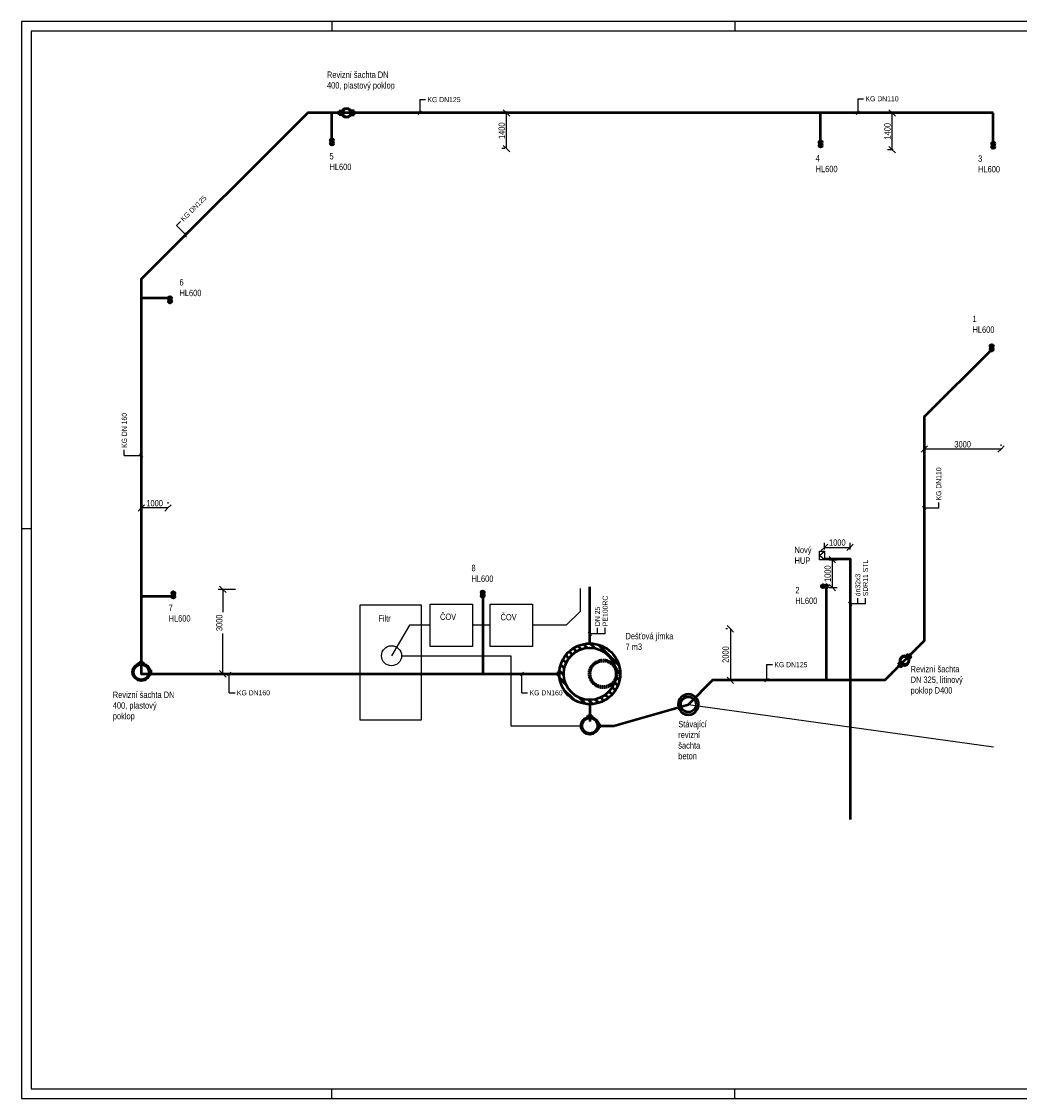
# Model space of a CAD drawing. Header units: millimetres. Extents: x -141570 to 63736, y -255381 to -136000.
# Tile 29 of 35: x -125853 to -86860, y -178100 to -136000. Entities that reach past the tile are written whole.
import ezdxf
from ezdxf.enums import TextEntityAlignment as Align

# ---------------------------------------------------------------- set-up
doc = ezdxf.new("R2010")
doc.units = ezdxf.units.MM
doc.linetypes.add('DASHED', pattern=[0.75, 0.5, -0.25])
for name, color, linetype, lineweight in [('CKKANALIZACE_DESTOVA_PODZ', 7, 'KANALIZACE_DESTOVA_PODZ', 25), ('CKKANALIZACE_DESTOVA_PODZ_N', 5, 'KANALIZACE_DESTOVA_PODZ', 50), ('CKKANALIZACE_SPLASKOVA_PODZ', 7, 'KANALIZACE_SPLASKOVA_PODZ', 25), ('CKPLYN_POTRUBI_ST_PODZ_N', 5, 'PLYN_POTRUBI_ST_PODZ', 50), ('CKVODA_UZITKOVA_PODZ_N', 5, 'VODA_UZITKOVA_PODZ', 50), ('CKVYTLAK_KAN_SPL_NA', 7, 'VYTLAK_KANALIZACE_SPLASKOVE_NA', 25), ('ZTI-DSP-formaty', 102, 'Continuous', 25), ('ZTI-DSP-hl_tvarovky-stavajici_stav', 7, 'Continuous', 50), ('ZTI-DSP-koty', 102, 'Continuous', 25), ('ZTI-DSP-revizni_sachty-stavajici_stav', 7, 'Continuous', 50), ('ZTI-DSP-texty_male', 102, 'Continuous', 18)]:
    doc.layers.add(name, color=color, linetype=linetype, lineweight=lineweight)
for name, color, linetype in [('CKKANALIZACE_DESTOVA_PODZ_N-popis', 7, 'Continuous'), ('CKPLYN_POTRUBI_ST_PODZ_N-popis', 7, 'Continuous'), ('CKVODA_UZITKOVA_PODZ_N-popis', 7, 'Continuous'), ('Z-armatury_plyn-stavajici_stav', 7, 'Continuous')]:
    doc.layers.add(name, color=color, linetype=linetype)
doc.styles.get("Standard").update_dxf_attribs({"font": 'ic-simplex.shx', "width": 0.8})
doc.linetypes.add('KANALIZACE_DESTOVA_PODZ', pattern='A,35,-15,[102,CADKON.SHX,S=5,R=0,X=0,Y=5],-5,[106,CADKON.SHX,S=5,R=0,X=10,Y=0],30,-15', length=100)
doc.linetypes.add('KANALIZACE_SPLASKOVA_PODZ', pattern='A,35,-15,[102,CADKON.SHX,S=5,R=0,X=0,Y=5],-5,[102,CADKON.SHX,S=5,R=0,X=20,Y=5],30,-15', length=100)
doc.linetypes.add('PLYN_POTRUBI_ST_PODZ', pattern='A,35,-15,[113,CADKON.SHX,S=5,R=0,X=0,Y=0],-50', length=100)
doc.linetypes.add('VODA_UZITKOVA_PODZ', pattern='A,35,-15,[118,CADKON.SHX,S=1.25,R=0,X=0,Y=0],-50', length=100)
doc.linetypes.add('VYTLAK_KANALIZACE_SPLASKOVE_NA', pattern='A,1,[102,CADKON.SHX,S=5,R=0,X=0,Y=5],10,[130,CADKON.SHX,S=5,R=0,X=0,Y=5],10,[130,CADKON.SHX,S=5,R=0,X=0,Y=5],94', length=115)
doc.dimstyles.new('CADKON', dxfattribs={"dimscale": 75, "dimtxt": 2.5, "dimasz": 2.5, "dimexe": 1.8, "dimexo": 5, "dimgap": 0.6, "dimtad": 1, "dimrnd": 1, "dimtxsty": 'Standard', "dimblk1": 'OBLIQUE', "dimblk2": 'OBLIQUE', "dimsah": 1, "dimcen": 2.5, "dimadec": 1, "dimazin": 2, "dimtfac": 1, "dimtdec": 4, "dimtix": 1, "dimtmove": 2, "dimatfit": 3, "dimldrblk": 'OPEN30', "dimfxl": 5, "dimfxlon": 1, "dimtfill": 1, "dimtolj": 1, "dimarcsym": 0})

# ---------------------------------------------------------------- blocks, each defined once
blk = doc.blocks.new('*U336', base_point=(59377.5, 0))
at = {"layer": 'ZTI-DSP-formaty', "linetype": 'Continuous', "ltscale": 15}
for p, q in [((59377.5, 42099.75), (0, 42099.75)), ((0, 42099.75), (0, 0)), ((59002.5, 41724.75), (375, 41724.75)), ((375, 41724.75), (375, 375)), ((12127.5, 42099.75), (12127.5, 41724.75)), ((27877.5, 42099.75), (27877.5, 41724.75)), ((0, 22275), (375, 22275)), ((0, 0), (59377.5, 0)), ((375, 375), (59002.5, 375)), ((12127.5, 0), (12127.5, 375)), ((27877.5, 0), (27877.5, 375))]:
    blk.add_line(p, q, dxfattribs=at)
blk = doc.blocks.new('*U231')
at = {"ltscale": 15}
for p, q in [((329.24, 80), (392.97, 80)), ((392.97, 80), (392.97, -80)), ((-80, -329.24), (-80, -392.97)), ((-80, -392.97), (80, -392.97)), ((80, -392.97), (80, -329.24)), ((392.97, -80), (329.24, -80))]:
    blk.add_line(p, q, dxfattribs=at)
for radius in [338.82, 300]:
    blk.add_circle((0, 0), radius, dxfattribs=at)
blk = doc.blocks.new('*U228', base_point=(-400, 0))
at = {"linetype": 'ByBlock', "ltscale": 15}
blk.add_circle((0, 0), 300, dxfattribs=at)
for start, end in [(0, 180), (180, 0)]:
    blk.add_arc((0, 0), 400, start, end, dxfattribs=at)
blk = doc.blocks.new('_OBLIQUE')
at = {"color": 1, "linetype": 'Continuous'}
for p, q in [((0, 0), (-0.5, -0.5)), ((0.5, 0.5), (0, 0))]:
    blk.add_line(p, q, dxfattribs=at)
blk = doc.blocks.new('*D413')
at = {"layer": 'ZTI-DSP-koty', "color": 0, "lineweight": -2, "ltscale": 15}
for p, q in [((-94295, -157041), (-93988, -157041)), ((-94168, -158131), (-94168, -157041)), ((-94295, -158131), (-93988, -158131))]:
    blk.add_line(p, q, dxfattribs=at)
at = {"layer": 'ZTI-DSP-koty', "color": 0, "lineweight": -2, "xscale": 250, "yscale": 250, "zscale": 250}
for p, rotation in [((-94168, -157041), 90), ((-94168, -158131), 270)]:
    blk.add_blockref('_OBLIQUE', p, dxfattribs=dict(at, rotation=rotation))
at = {"layer": 'ZTI-DSP-koty', "color": 0, "ltscale": 15, "insert": (-94353, -157586), "char_height": 250, "attachment_point": 5, "rotation": 90, "bg_fill": 3, "box_fill_scale": 1.1, "bg_fill_color": 256, "bg_fill_true_color": 13158600, "bg_fill_transparency": 0}
blk.add_mtext('\\A1;1000', dxfattribs=at)
at = {"layer": 'Defpoints', "color": 0}
for p in [(-94670, -157041), (-94168, -157041), (-94670, -158131)]:
    blk.add_point(p, dxfattribs=at)
blk = doc.blocks.new('_Open30')
at = {"color": 0, "lineweight": -2}
for p, q in [((-1, 0.27), (0, 0)), ((0, 0), (-1, -0.27)), ((0, 0), (-1, 0))]:
    blk.add_line(p, q, dxfattribs=at)
blk = doc.blocks.new('*D414')
at = {"layer": 'Defpoints', "color": 0}
for p in [(-94477, -157008), (-93477, -157008)]:
    blk.add_point(p, dxfattribs=at)
at = {"layer": 'ZTI-DSP-koty', "lineweight": -2, "ltscale": 15}
for p, q in [((-94477, -156633), (-94477, -156377)), ((-94477, -156557), (-93477, -156557)), ((-93477, -156633), (-93477, -156377))]:
    blk.add_line(p, q, dxfattribs=at)
at = {"layer": 'ZTI-DSP-koty', "lineweight": -2, "xscale": 250, "yscale": 250, "zscale": 250, "rotation": 180}
blk.add_blockref('_OBLIQUE', (-94477, -156557), dxfattribs=at)
at = {"layer": 'ZTI-DSP-koty', "lineweight": -2, "xscale": 250, "yscale": 250, "zscale": 250}
blk.add_blockref('_OBLIQUE', (-93477, -156557), dxfattribs=at)
at = {"layer": 'ZTI-DSP-koty', "ltscale": 15, "insert": (-93977, -156372), "char_height": 250, "attachment_point": 5, "bg_fill": 3, "box_fill_scale": 1.1, "bg_fill_color": 256, "bg_fill_true_color": 13158600, "bg_fill_transparency": 0}
blk.add_mtext('\\A1;1000', dxfattribs=at)
at = {"layer": 'Defpoints', "color": 0}
blk.add_point((-93477, -156557), dxfattribs=at)
blk = doc.blocks.new('*U224', base_point=(40555, 24500))
at = {"color": 0, "linetype": 'ByBlock', "lineweight": -2, "ltscale": 15}
for p, q in [((40555, 24597), (40890, 24597)), ((40555, 24403), (40555, 24597)), ((40555, 24403), (40723, 24597)), ((40723, 24597), (40890, 24403)), ((40890, 24597), (40890, 24403)), ((40890, 24403), (40555, 24403))]:
    blk.add_line(p, q, dxfattribs=at)
blk = doc.blocks.new('*U185', base_point=(-185, 0))
at = {"ltscale": 15}
for p, q in [((-265, 290), (-105, 290)), ((-265, 166.81), (-265, 290)), ((-105, 290), (-105, 166.81)), ((-265, -166.81), (-265, -290)), ((-265, -290), (-105, -290)), ((-105, -290), (-105, -166.81))]:
    blk.add_line(p, q, dxfattribs=at)
at = {"linetype": 'ByBlock', "ltscale": 15}
blk.add_circle((-185, 0), 157.5, dxfattribs=at)
for start, end in [(0, 180), (180, 0)]:
    blk.add_arc((-185, 0), 185, start, end, dxfattribs=at)
blk = doc.blocks.new('*U184')
at = {"ltscale": 15}
for p, q in [((329.24, 80), (392.97, 80)), ((392.97, 80), (392.97, -80)), ((-80, -329.24), (-80, -392.97)), ((-80, -392.97), (80, -392.97)), ((80, -392.97), (80, -329.24)), ((392.97, -80), (329.24, -80))]:
    blk.add_line(p, q, dxfattribs=at)
for radius in [338.82, 300]:
    blk.add_circle((0, 0), radius, dxfattribs=at)
blk = doc.blocks.new('*U183', base_point=(-185, 0))
at = {"ltscale": 15}
for p, q in [((-265, 290), (-105, 290)), ((-265, 166.81), (-265, 290)), ((-105, 290), (-105, 166.81)), ((-265, -166.81), (-265, -290)), ((-265, -290), (-105, -290)), ((-105, -290), (-105, -166.81))]:
    blk.add_line(p, q, dxfattribs=at)
at = {"linetype": 'ByBlock', "ltscale": 15}
blk.add_circle((-185, 0), 157.5, dxfattribs=at)
for start, end in [(0, 180), (180, 0)]:
    blk.add_arc((-185, 0), 185, start, end, dxfattribs=at)
blk = doc.blocks.new('*U163', base_point=(-76958, 10435925))
at = {"ltscale": 15}
for p, q in [((-77981, 10435282), (-77565, 10435699)), ((-77375, 10435606), (-77128, 10435853)), ((-77033, 10435925), (-77033, 10435863)), ((-76883, 10435925), (-77033, 10435925)), ((-77004, 10435694), (-76839, 10435859)), ((-76883, 10435863), (-76883, 10435925)), ((-76743, 10435672), (-76604, 10435811)), ((-76531, 10435601), (-76404, 10435728)), ((-76353, 10435496), (-76232, 10435618)), ((-76204, 10435362), (-76084, 10435483)), ((-76083, 10435200), (-75960, 10435324)), ((-78136, 10434845), (-77889, 10435092)), ((-75993, 10435007), (-75862, 10435139)), ((-75943, 10434775), (-75794, 10434924)), ((-78142, 10434556), (-77977, 10434721)), ((-78094, 10434321), (-77955, 10434460)), ((-75957, 10434478), (-75768, 10434667)), ((-78011, 10434121), (-77884, 10434248)), ((-77901, 10433949), (-77779, 10434070)), ((-76618, 10433535), (-75818, 10434335)), ((-77765, 10433801), (-77645, 10433921)), ((-77606, 10433677), (-77483, 10433801)), ((-77422, 10433579), (-77290, 10433711)), ((-77207, 10433511), (-77058, 10433660)), ((-76950, 10433485), (-76761, 10433674))]:
    blk.add_line(p, q, dxfattribs=at)
for radius in [1190, 1020]:
    blk.add_circle((-76958, 10434675), radius, dxfattribs=at)
at = {"linetype": 'DASHED', "ltscale": 15}
for radius in [550, 500]:
    blk.add_circle((-76958, 10434155), radius, dxfattribs=at)
blk = doc.blocks.new('*U111')
at = {"color": 0, "linetype": 'ByBlock', "ltscale": 15}
for centre, radius in [((0, 0), 64.4), ((0, 0), 54.4), ((129, 0), 64.4)]:
    blk.add_circle(centre, radius, dxfattribs=at)
blk = doc.blocks.new('*D415')
at = {"layer": 'Defpoints', "color": 0}
for p in [(-90582, -152713), (-90582, -152957), (-87577, -152957)]:
    blk.add_point(p, dxfattribs=at)
at = {"layer": 'ZTI-DSP-koty', "color": 0, "lineweight": -2, "ltscale": 15}
for p, q in [((-90582, -152582), (-90582, -152533)), ((-87577, -152713), (-90582, -152713)), ((-87577, -152582), (-87577, -152533))]:
    blk.add_line(p, q, dxfattribs=at)
at = {"layer": 'ZTI-DSP-koty', "color": 0, "lineweight": -2, "xscale": 250, "yscale": 250, "zscale": 250, "rotation": 180}
blk.add_blockref('_OBLIQUE', (-90582, -152713), dxfattribs=at)
at = {"layer": 'ZTI-DSP-koty', "color": 0, "lineweight": -2, "xscale": 250, "yscale": 250, "zscale": 250}
blk.add_blockref('_OBLIQUE', (-87577, -152713), dxfattribs=at)
at = {"layer": 'ZTI-DSP-koty', "color": 0, "ltscale": 15, "insert": (-89079, -152528), "char_height": 250, "attachment_point": 5, "bg_fill": 3, "box_fill_scale": 1.1, "bg_fill_color": 256, "bg_fill_true_color": 13158600, "bg_fill_transparency": 0}
blk.add_mtext('\\A1;3000', dxfattribs=at)
blk = doc.blocks.new('*D416')
at = {"layer": 'Defpoints', "color": 0}
for p in [(-97893, -159741), (-98156, -161752), (-97893, -161752)]:
    blk.add_point(p, dxfattribs=at)
at = {"layer": 'ZTI-DSP-koty', "color": 0, "lineweight": -2, "ltscale": 15}
for p, q in [((-98268, -159741), (-98336, -159741)), ((-98156, -159741), (-98156, -161752)), ((-98268, -161752), (-98336, -161752))]:
    blk.add_line(p, q, dxfattribs=at)
at = {"layer": 'ZTI-DSP-koty', "color": 0, "lineweight": -2, "xscale": 250, "yscale": 250, "zscale": 250}
for p, rotation in [((-98156, -159741), 90), ((-98156, -161752), 270)]:
    blk.add_blockref('_OBLIQUE', p, dxfattribs=dict(at, rotation=rotation))
at = {"layer": 'ZTI-DSP-koty', "color": 0, "ltscale": 15, "insert": (-98341, -160746), "char_height": 250, "attachment_point": 5, "rotation": 90, "bg_fill": 3, "box_fill_scale": 1.1, "bg_fill_color": 256, "bg_fill_true_color": 13158600, "bg_fill_transparency": 0}
blk.add_mtext('\\A1;2000', dxfattribs=at)
blk = doc.blocks.new('*D417')
at = {"layer": 'Defpoints', "color": 0}
for p in [(-117090, -158198), (-117987, -161500), (-117090, -161500)]:
    blk.add_point(p, dxfattribs=at)
at = {"layer": 'ZTI-DSP-koty', "color": 0, "lineweight": -2, "ltscale": 15}
for p, q in [((-117487, -158198), (-118167, -158198)), ((-117987, -158198), (-117987, -159093)), ((-117987, -161500), (-117987, -159917)), ((-117487, -161500), (-118167, -161500))]:
    blk.add_line(p, q, dxfattribs=at)
at = {"layer": 'ZTI-DSP-koty', "color": 0, "lineweight": -2, "xscale": 250, "yscale": 250, "zscale": 250}
for p, rotation in [((-117987, -158198), 90), ((-117987, -161500), 270)]:
    blk.add_blockref('_OBLIQUE', p, dxfattribs=dict(at, rotation=rotation))
at = {"layer": 'ZTI-DSP-koty', "color": 0, "ltscale": 15, "insert": (-118126, -159505), "char_height": 250, "attachment_point": 5, "rotation": 90, "bg_fill": 3, "box_fill_scale": 1.1, "bg_fill_color": 256, "bg_fill_true_color": 13158600, "bg_fill_transparency": 0}
blk.add_mtext('\\A1;3000', dxfattribs=at)
blk = doc.blocks.new('*D418')
at = {"layer": 'Defpoints', "color": 0}
for p in [(-91833, -139571), (-91415, -139571), (-91415, -141010)]:
    blk.add_point(p, dxfattribs=at)
at = {"layer": 'ZTI-DSP-koty', "color": 0, "lineweight": -2, "ltscale": 15}
for p, q in [((-91790, -139571), (-92013, -139571)), ((-91833, -141010), (-91833, -139571)), ((-91790, -141010), (-92013, -141010))]:
    blk.add_line(p, q, dxfattribs=at)
at = {"layer": 'ZTI-DSP-koty', "color": 0, "lineweight": -2, "xscale": 250, "yscale": 250, "zscale": 250}
for p, rotation in [((-91833, -139571), 90), ((-91833, -141010), 270)]:
    blk.add_blockref('_OBLIQUE', p, dxfattribs=dict(at, rotation=rotation))
at = {"layer": 'ZTI-DSP-koty', "color": 0, "ltscale": 15, "insert": (-92018, -140290), "char_height": 250, "attachment_point": 5, "rotation": 90, "bg_fill": 3, "box_fill_scale": 1.1, "bg_fill_color": 256, "bg_fill_true_color": 13158600, "bg_fill_transparency": 0}
blk.add_mtext('\\A1;1400', dxfattribs=at)
blk = doc.blocks.new('*D419')
at = {"layer": 'Defpoints', "color": 0}
for p in [(-106904, -139571), (-106591, -139571), (-106591, -140965)]:
    blk.add_point(p, dxfattribs=at)
at = {"layer": 'ZTI-DSP-koty', "color": 0, "lineweight": -2, "ltscale": 15}
for p, q in [((-106966, -139571), (-107084, -139571)), ((-106904, -140965), (-106904, -139571)), ((-106966, -140965), (-107084, -140965))]:
    blk.add_line(p, q, dxfattribs=at)
at = {"layer": 'ZTI-DSP-koty', "color": 0, "lineweight": -2, "xscale": 250, "yscale": 250, "zscale": 250}
for p, rotation in [((-106904, -139571), 90), ((-106904, -140965), 270)]:
    blk.add_blockref('_OBLIQUE', p, dxfattribs=dict(at, rotation=rotation))
at = {"layer": 'ZTI-DSP-koty', "color": 0, "ltscale": 15, "insert": (-107089, -140268), "char_height": 250, "attachment_point": 5, "rotation": 90, "bg_fill": 3, "box_fill_scale": 1.1, "bg_fill_color": 256, "bg_fill_true_color": 13158600, "bg_fill_transparency": 0}
blk.add_mtext('\\A1;1400', dxfattribs=at)
blk = doc.blocks.new('*D420')
at = {"layer": 'ZTI-DSP-koty', "color": 0, "lineweight": -2, "ltscale": 15}
for p, q in [((-121176, -154792), (-121176, -154836)), ((-120131, -154792), (-120131, -154836)), ((-120131, -155016), (-121176, -155016))]:
    blk.add_line(p, q, dxfattribs=at)
at = {"layer": 'ZTI-DSP-koty', "color": 0, "lineweight": -2, "xscale": 250, "yscale": 250, "zscale": 250, "rotation": 180}
blk.add_blockref('_OBLIQUE', (-121176, -155016), dxfattribs=at)
at = {"layer": 'ZTI-DSP-koty', "color": 0, "lineweight": -2, "xscale": 250, "yscale": 250, "zscale": 250}
blk.add_blockref('_OBLIQUE', (-120131, -155016), dxfattribs=at)
at = {"layer": 'ZTI-DSP-koty', "color": 0, "ltscale": 15, "insert": (-120653, -154831), "char_height": 250, "attachment_point": 5, "bg_fill": 3, "box_fill_scale": 1.1, "bg_fill_color": 256, "bg_fill_true_color": 13158600, "bg_fill_transparency": 0}
blk.add_mtext('\\A1;1000', dxfattribs=at)
at = {"layer": 'Defpoints', "color": 0}
for p in [(-121176, -155016), (-121176, -155167), (-120131, -155167)]:
    blk.add_point(p, dxfattribs=at)

msp = doc.modelspace()

# ---------------------------------------------------------------- linework, layer by layer
at = {"layer": 'CKKANALIZACE_DESTOVA_PODZ', "ltscale": 20}
msp.add_lwpolyline([(-99797.451, -162699.169), (-87871.262, -164356.935)], dxfattribs=at)
at = {"layer": 'CKKANALIZACE_DESTOVA_PODZ_N', "ltscale": 20}
msp.add_line((-107832.86, -158447.236), (-107832.86, -161499.69), dxfattribs=at)
for points in [[(-113725.184, -140640.872), (-113725.184, -139570.51)], [(-94631.835, -140718.592), (-94631.835, -139570.51)], [(-87885.927, -140770.261), (-87885.927, -139570.51)], [(-120046.25, -146811.301), (-121176.008, -146811.301)], [(-119918.368, -158477.915), (-121176.008, -158477.915)], [(-103648.211, -162689.69), (-103648.211, -163357.076)], [(-103255.241, -163528.019), (-102703.553, -163528.019), (-99797.451, -162699.169)]]:
    msp.add_lwpolyline(points, dxfattribs=at)
at = {"layer": 'CKKANALIZACE_DESTOVA_PODZ_N-popis', "color": 40, "ltscale": 20}
for p, q in [((-110293.595, -139050.666), (-110293.595, -139608.01)), ((-110293.595, -139050.666), (-110068.595, -139050.666)), ((-93175.972, -139017.852), (-93175.972, -139608.01)), ((-93175.972, -139017.852), (-92950.972, -139017.852)), ((-119801.9, -143975.998), (-119642.801, -143816.899)), ((-119801.9, -143975.998), (-119412.86, -144365.037)), ((-121837.157, -152968.716), (-121837.157, -152743.716)), ((-121837.157, -152968.716), (-121138.508, -152968.716)), ((-90014.595, -155023.878), (-90014.595, -154798.878)), ((-90014.595, -155023.878), (-90619.163, -155023.878)), ((-96737.744, -161140.704), (-96737.744, -161789.184)), ((-96737.744, -161140.704), (-96512.744, -161140.704)), ((-106301.961, -162240.925), (-106301.961, -161462.19)), ((-117737.261, -162240.925), (-117512.261, -162240.925)), ((-106301.961, -162240.925), (-106076.961, -162240.925))]:
    msp.add_line(p, q, dxfattribs=at)
at = {"layer": 'CKKANALIZACE_DESTOVA_PODZ_N-popis', "color": 102, "ltscale": 20}
for p, q in [((-110227.304, -139504.219), (-110359.887, -139636.801)), ((-93109.681, -139504.219), (-93242.263, -139636.801)), ((-119439.377, -144244.771), (-119439.377, -144432.271)), ((-121242.299, -152902.424), (-121109.716, -153035.007)), ((-90647.954, -154957.586), (-90515.372, -155090.169)), ((-106235.669, -161433.399), (-106368.252, -161565.981)), ((-96671.453, -161685.393), (-96804.035, -161817.975))]:
    msp.add_line(p, q, dxfattribs=at)
at = {"layer": 'CKKANALIZACE_SPLASKOVA_PODZ', "ltscale": 10.666667}
for points in [[(-104030.575, -158168.253), (-104030.575, -159058.876), (-104574.411, -159602.712), (-105888.87, -159602.712)], [(-109890.833, -159602.712), (-110699.226, -159602.712), (-111395.784, -160793.104)], [(-107542.185, -159602.712), (-108237.518, -159602.712)]]:
    msp.add_lwpolyline(points, dxfattribs=at)
at = {"layer": 'CKKANALIZACE_SPLASKOVA_PODZ', "linetype": 'Continuous', "ltscale": 20}
for points in [[(-112617.043, -158797.928), (-110238.577, -158797.928), (-110238.577, -163311.395), (-112617.043, -163311.395)], [(-109890.833, -158776.055), (-108237.518, -158776.055), (-108237.518, -160429.37), (-109890.833, -160429.37)], [(-107542.185, -158776.055), (-105888.87, -158776.055), (-105888.87, -160429.37), (-107542.185, -160429.37)]]:
    msp.add_lwpolyline(points, close=True, dxfattribs=at)
at = {"layer": 'CKKANALIZACE_SPLASKOVA_PODZ', "linetype": 'Continuous', "ltscale": 15}
msp.add_circle((-111395.784, -160793.104), 391.71, dxfattribs=at)
at = {"layer": 'CKPLYN_POTRUBI_ST_PODZ_N-popis', "color": 102, "ltscale": 20}
msp.add_line((-93543.197, -158700.199), (-93410.615, -158832.781), dxfattribs=at)
at = {"layer": 'CKPLYN_POTRUBI_ST_PODZ_N-popis', "color": 40, "ltscale": 20}
for p, q in [((-93176.906, -158766.49), (-93176.906, -158541.49)), ((-92876.906, -158766.49), (-92876.906, -158541.49)), ((-92876.906, -158766.49), (-93514.406, -158766.49))]:
    msp.add_line(p, q, dxfattribs=at)
at = {"layer": 'CKVODA_UZITKOVA_PODZ_N', "ltscale": 20}
msp.add_lwpolyline([(-103648.211, -160309.69), (-103648.211, -158092.538)], dxfattribs=at)
at = {"layer": 'CKVODA_UZITKOVA_PODZ_N-popis', "color": 102, "ltscale": 20}
msp.add_line((-103714.502, -159866.038), (-103581.92, -159998.62), dxfattribs=at)
at = {"layer": 'CKVODA_UZITKOVA_PODZ_N-popis', "color": 40, "ltscale": 20}
for p, q in [((-103048.211, -159932.329), (-103685.711, -159932.329)), ((-103348.211, -159932.329), (-103348.211, -159707.329)), ((-103048.211, -159932.329), (-103048.211, -159707.329))]:
    msp.add_line(p, q, dxfattribs=at)
at = {"layer": 'CKVYTLAK_KAN_SPL_NA', "ltscale": 20}
msp.add_lwpolyline([(-111004.074, -160793.104), (-106731.934, -160793.104), (-106731.934, -163528.019), (-103987.031, -163528.019)], dxfattribs=at)

# ---------------------------------------------------------------- block references
at = {"layer": 'ZTI-DSP-formaty', "ltscale": 15}
msp.add_blockref('*U336', (-66475.82, -178099.651), dxfattribs=at)
at = {"layer": 'ZTI-DSP-hl_tvarovky-stavajici_stav', "ltscale": 15}
for p, rotation in [((-113725.184, -140769.678), 90.00000000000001), ((-94631.835, -140847.398), 90.00000000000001), ((-87885.927, -140899.067), 90.00000000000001), ((-120046.25, -146940.107), 90.00000000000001), ((-87941.64, -148690.216), 270), ((-119918.368, -158349.109), 270), ((-107832.86, -158318.43), 270)]:
    msp.add_blockref('*U111', p, dxfattribs=dict(at, rotation=rotation))
at = {"layer": 'ZTI-DSP-revizni_sachty-stavajici_stav', "ltscale": 15, "xscale": -1, "rotation": 269.9999999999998}
msp.add_blockref('*U185', (-113150.418, -139570.51), dxfattribs=at)
at = {"layer": 'ZTI-DSP-revizni_sachty-stavajici_stav', "ltscale": 15}
for name, p, rotation in [('*U163', (-104898.211, -161499.69), 89.99999999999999), ('*U183', (-91350.619, -160982.728), 314.9999999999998), ('*U184', (-121176.008, -161433.118), 89.99999999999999), ('*U228', (-100197.451, -162699.169), 359.9999999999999), ('*U231', (-103648.211, -163528.019), 89.99999999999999)]:
    msp.add_blockref(name, p, dxfattribs=dict(at, rotation=rotation))

# ---------------------------------------------------------------- texts
at = {"layer": 'CKKANALIZACE_DESTOVA_PODZ_N-popis', "color": 102, "ltscale": 15, "width": 0.8}
for s, rotation, p in [('KG DN110', 360, (-92875.972, -139017.852)), ('KG DN125', 360, (-109993.595, -139050.666)), ('KG DN125', 45, (-119589.768, -143763.866)), ('KG DN 160', 90, (-121837.157, -152668.716)), ('KG DN110', 90, (-90014.595, -154723.878))]:
    msp.add_text(s, height=200, rotation=rotation, dxfattribs=at).set_placement(p, align=Align.MIDDLE_LEFT)
for s, p in [('KG DN125', (-96437.744, -161140.704)), ('KG DN160', (-117437.261, -162240.925)), ('KG DN160', (-106001.961, -162240.925))]:
    msp.add_text(s, height=200, dxfattribs=at).set_placement(p, align=Align.MIDDLE_LEFT)
at = {"layer": 'CKPLYN_POTRUBI_ST_PODZ_N-popis', "color": 102, "ltscale": 15, "width": 0.8}
for s, p in [('SDR11 STL', (-92876.906, -158466.49)), ('dn32x3', (-93176.906, -158466.49))]:
    msp.add_text(s, height=200, rotation=90, dxfattribs=at).set_placement(p, align=Align.MIDDLE_LEFT)
at = {"layer": 'CKVODA_UZITKOVA_PODZ_N-popis', "color": 102, "ltscale": 15, "width": 0.8}
for s, p in [('DN 25', (-103348.211, -159632.329)), ('PE100RC', (-103048.211, -159632.329))]:
    msp.add_text(s, height=200, rotation=90, dxfattribs=at).set_placement(p, align=Align.MIDDLE_LEFT)

# ---------------------------------------------------------------- next in the draw order: texts
at = {"layer": 'ZTI-DSP-texty_male', "ltscale": 15, "char_height": 250, "attachment_point": 1, "bg_fill": 3, "box_fill_scale": 1.2, "bg_fill_color": 256, "bg_fill_true_color": 13158600, "bg_fill_transparency": 0}
for s, insert, width in [('Revizní šachta DN 400, plastový poklop', (-113918.294, -137952.672), 2769.83389), ('5\\PHL600', (-113819.864, -141141.019), 733.46464), ('4\\PHL600', (-94823.776, -141221.944), 733.46464), ('3\\PHL600', (-88475.475, -141231.336), 733.46464), ('6\\PHL600', (-119681.377, -146068.944), 733.46464), ('1\\PHL600', (-88694.119, -147502.078), 733.46464), ('8\\PHL600', (-108272.19, -157238.393), 733.46464), ('2\\PHL600', (-95615.64, -158101.48), 733.46464), ('7\\PHL600', (-120106.789, -158789.997), 733.46464), ('ČOV', (-109501.027, -159144.603), 733.46464), ('ČOV', (-107136.095, -159157.352), 733.46464), ('Filtr', (-111910.58, -159208.348), 733.46464), ('Dešťová jímka\\P7 m3', (-102253.127, -159898.671), 1982.16083), ('Revizní šachta DN 400, plastový poklop', (-122287.309, -162192.163), 2427.79931), ('Stávající revizní šachta\\Pbeton', (-100191.427, -163340.525), 733.46464)]:
    msp.add_mtext(s, dxfattribs=dict(at, insert=insert, width=width))

# ---------------------------------------------------------------- next in the draw order: dimensions: what is measured, and where the dimension line sits
at = {"layer": 'ZTI-DSP-koty', "ltscale": 15}
for base, p1, p2, picture, middle in [((-106904.264, -139570.51), (-106591.138, -140964.994), (-106591.138, -139570.51), '*D419', (-107089.264, -140267.752)), ((-91833.183, -139570.51), (-91415.219, -141010.12), (-91415.219, -139570.51), '*D418', (-92018.183, -140290.315))]:
    dim = msp.add_linear_dim(base=base, p1=p1, p2=p2, angle=90, text='1400', dimstyle='CADKON', override={"dimscale": 100, "dimexo": 3.75}, dxfattribs=at)
    dim.commit()
    dim.dimension.update_dxf_attribs({"geometry": picture, "text_midpoint": middle})
dim = msp.add_linear_dim(base=(-121176.008, -155015.686), p1=(-120130.71, -155167.042), p2=(-121176.008, -155167.042), text='1000', dimstyle='CADKON', override={"dimscale": 100, "dimexo": 3.75}, dxfattribs=at)
dim.commit()
dim.dimension.update_dxf_attribs({"geometry": '*D420', "text_midpoint": (-120653.359, -154830.686)})
dim = msp.add_linear_dim(base=(-117987.086, -161499.69), p1=(-117090.47, -158197.845), p2=(-117090.47, -161499.69), angle=90, text='3000', dimstyle='CADKON', override={"dimscale": 100, "dimexo": 3.75}, dxfattribs=at)
dim.commit()
dim.dimension.update_dxf_attribs({"geometry": '*D417', "text_midpoint": (-118125.836, -159504.925), "dimtype": 160})

# ---------------------------------------------------------------- next in the draw order: linework, layer by layer
at = {"layer": 'CKKANALIZACE_DESTOVA_PODZ_N-popis', "color": 102, "ltscale": 20}
msp.add_line((-117670.97, -161433.399), (-117803.552, -161565.981), dxfattribs=at)
at = {"layer": 'CKKANALIZACE_DESTOVA_PODZ_N-popis', "color": 40, "ltscale": 20}
msp.add_line((-117737.261, -162240.925), (-117737.261, -161462.19), dxfattribs=at)

# ---------------------------------------------------------------- next in the draw order: dimensions: what is measured, and where the dimension line sits
at = {"layer": 'ZTI-DSP-koty', "ltscale": 15}
dim = msp.add_linear_dim(base=(-94168.458, -157040.886), p1=(-94670.243, -158131.048), p2=(-94670.243, -157040.886), angle=90, text='1000', dimstyle='CADKON', override={"dimscale": 100, "dimexo": 3.75}, dxfattribs=at)
dim.commit()
dim.dimension.update_dxf_attribs({"geometry": '*D413', "text_midpoint": (-94353.458, -157585.967)})

# ---------------------------------------------------------------- next in the draw order: linework, layer by layer
at = {"layer": 'CKKANALIZACE_DESTOVA_PODZ_N', "ltscale": 20}
msp.add_lwpolyline([(-94409.029, -158077.729), (-94409.029, -161751.684)], dxfattribs=at)

# ---------------------------------------------------------------- next in the draw order: block references
at = {"layer": 'ZTI-DSP-hl_tvarovky-stavajici_stav', "ltscale": 15, "rotation": 360}
msp.add_blockref('*U111', (-94537.835, -158077.729), dxfattribs=at)

# ---------------------------------------------------------------- next in the draw order: texts
at = {"layer": 'ZTI-DSP-texty_male', "ltscale": 15, "insert": (-95648.502, -156532.326), "char_height": 250, "width": 873.89411, "attachment_point": 1, "bg_fill": 3, "box_fill_scale": 1.2, "bg_fill_color": 256, "bg_fill_true_color": 13158600, "bg_fill_transparency": 0}
msp.add_mtext('Nový HUP', dxfattribs=at)

# ---------------------------------------------------------------- next in the draw order: dimensions: what is measured, and where the dimension line sits
at = {"layer": 'ZTI-DSP-koty', "ltscale": 15}
dim = msp.add_linear_dim(base=(-93476.906, -156556.893), p1=(-94476.906, -157007.939), p2=(-93476.906, -157007.939), dimstyle='CADKON', override={"dimscale": 100, "dimexo": 3.75, "dimclrd": 256, "dimclre": 256, "dimclrt": 256}, dxfattribs=at)
dim.commit()
dim.dimension.update_dxf_attribs({"geometry": '*D414', "text_midpoint": (-93976.906, -156371.893)})

# ---------------------------------------------------------------- next in the draw order: linework, layer by layer
at = {"layer": 'CKKANALIZACE_DESTOVA_PODZ_N', "ltscale": 20}
msp.add_lwpolyline([(-87941.64, -148819.022), (-90581.663, -151459.045), (-90581.663, -160213.772), (-92119.574, -161751.684), (-98849.966, -161751.684), (-99797.451, -162699.169)], dxfattribs=at)
at = {"layer": 'CKPLYN_POTRUBI_ST_PODZ_N', "ltscale": 20}
msp.add_lwpolyline([(-94476.906, -157007.939), (-93476.906, -157007.939), (-93476.906, -167198.345)], dxfattribs=at)

# ---------------------------------------------------------------- next in the draw order: block references
at = {"layer": 'Z-armatury_plyn-stavajici_stav', "ltscale": 15, "rotation": 89.99999999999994}
msp.add_blockref('*U224', (-94573.575, -157040.886), dxfattribs=at)

# ---------------------------------------------------------------- next in the draw order: texts
at = {"layer": 'ZTI-DSP-texty_male', "ltscale": 15, "insert": (-91111.976, -161187.548), "char_height": 250, "width": 1876.22017, "attachment_point": 1, "bg_fill": 3, "box_fill_scale": 1.2, "bg_fill_color": 256, "bg_fill_true_color": 13158600, "bg_fill_transparency": 0}
msp.add_mtext('Revizní šachta DN 325, litinový poklop D400', dxfattribs=at)

# ---------------------------------------------------------------- next in the draw order: dimensions: what is measured, and where the dimension line sits
at = {"layer": 'ZTI-DSP-koty', "ltscale": 15}
dim = msp.add_linear_dim(base=(-90581.663, -152712.928), p1=(-87576.831, -152956.894), p2=(-90581.663, -152956.894), text='3000', dimstyle='CADKON', override={"dimscale": 100, "dimexo": 3.75}, dxfattribs=at)
dim.commit()
dim.dimension.update_dxf_attribs({"geometry": '*D415', "text_midpoint": (-89079.247, -152527.928)})
dim = msp.add_linear_dim(base=(-98155.732, -161751.684), p1=(-97892.585, -159741.138), p2=(-97892.585, -161751.684), angle=90, text='2000', dimstyle='CADKON', override={"dimscale": 100, "dimexo": 3.75}, dxfattribs=at)
dim.commit()
dim.dimension.update_dxf_attribs({"geometry": '*D416', "text_midpoint": (-98340.732, -160746.411)})

# ---------------------------------------------------------------- next in the draw order: linework, layer by layer
at = {"layer": 'CKKANALIZACE_DESTOVA_PODZ_N', "ltscale": 20}
msp.add_lwpolyline([(-87885.927, -139570.51), (-114671.366, -139570.51), (-121176.008, -146075.151), (-121176.008, -161499.69), (-104898.211, -161499.69)], dxfattribs=at)

doc.saveas('drawing.dxf')
